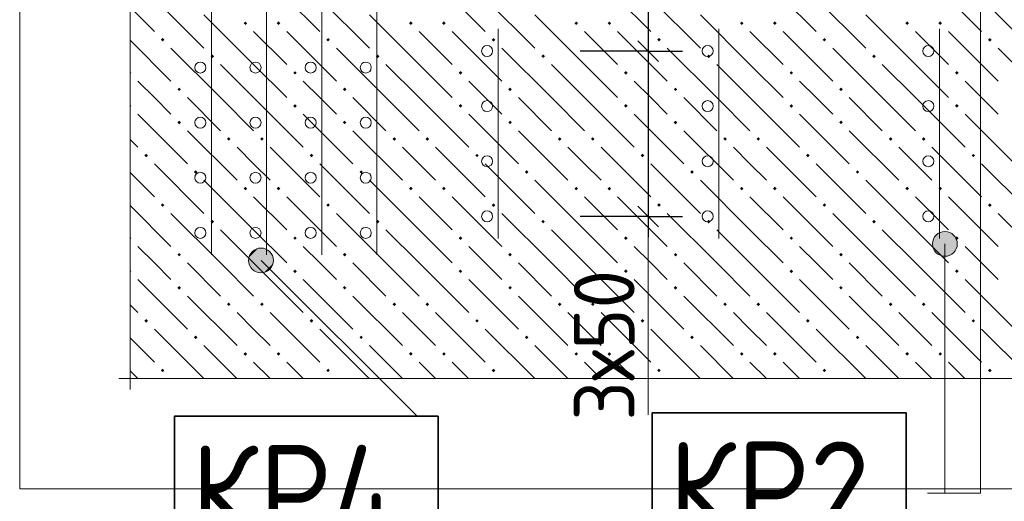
# Model space of a CAD drawing. Header units: millimetres. Extents: x 0 to 50400, y 0 to 35640.
# Tile 11 of 46: x 16774 to 21059, y 10718 to 12816. Entities that reach past the tile are written whole.
import ezdxf

# ---------------------------------------------------------------- set-up
doc = ezdxf.new("R2010")
doc.units = ezdxf.units.MM
for name, color, linetype, lineweight in [('Standard', 7, 'Continuous', 25), ('ЖБ Перекрытие верхний уровень', 7, 'Continuous', 35), ('Общий01', 7, 'Continuous', 13), ('Размерная линия_ общее', 7, 'Continuous', 13), ('Текст_ общее', 7, 'Continuous', 25)]:
    doc.layers.add(name, color=color, linetype=linetype, lineweight=lineweight)
doc.layers.add('Вспомогательная арматура', color=7, linetype='Continuous', lineweight=18, true_color=0x656565)
doc.layers.add('Поперечная арматура', color=7, linetype='Continuous', lineweight=18, true_color=0x5a2814)
doc.layers.add('Размерная выноска', color=7, linetype='Continuous')
doc.styles.add('ISOCPEUR', font='txt')

msp = doc.modelspace()

# ---------------------------------------------------------------- hatches: boundary and pattern name
at = {"layer": 'ЖБ Перекрытие верхний уровень', "linetype": 'Continuous', "lineweight": 18, "transparency": 33554687}
for points in [[(17747.9, 12800.3), (17755.7, 12808.1), (17763.5, 12800.3), (17755.7, 12792.5)], [(17891.9, 12800.3), (17899.7, 12808.1), (17907.5, 12800.3), (17899.7, 12792.5)], [(18467.9, 12800.3), (18475.7, 12808.1), (18483.5, 12800.3), (18475.7, 12792.5)], [(18611.9, 12800.3), (18619.7, 12808.1), (18627.5, 12800.3), (18619.7, 12792.5)], [(19187.9, 12800.3), (19195.7, 12808.1), (19203.5, 12800.3), (19195.7, 12792.5)], [(19331.9, 12800.3), (19339.7, 12808.1), (19347.5, 12800.3), (19339.7, 12792.5)], [(19907.9, 12800.3), (19915.7, 12808.1), (19923.5, 12800.3), (19915.7, 12792.5)], [(20051.9, 12800.3), (20059.7, 12808.1), (20067.5, 12800.3), (20059.7, 12792.5)], [(20627.9, 12800.3), (20635.7, 12808.1), (20643.5, 12800.3), (20635.7, 12792.5)], [(20771.9, 12800.3), (20779.7, 12808.1), (20787.5, 12800.3), (20779.7, 12792.5)], [(17387.9, 12728.3), (17395.7, 12736.1), (17403.5, 12728.3), (17395.7, 12720.5)], [(18107.9, 12728.3), (18115.7, 12736.1), (18123.5, 12728.3), (18115.7, 12720.5)], [(18827.9, 12728.3), (18835.7, 12736.1), (18843.5, 12728.3), (18835.7, 12720.5)], [(19547.9, 12728.3), (19555.7, 12736.1), (19563.5, 12728.3), (19555.7, 12720.5)], [(20267.9, 12728.3), (20275.7, 12736.1), (20283.5, 12728.3), (20275.7, 12720.5)], [(20987.9, 12728.3), (20995.7, 12736.1), (21003.5, 12728.3), (20995.7, 12720.5)], [(17603.9, 12656.3), (17611.7, 12664.1), (17619.5, 12656.3), (17611.7, 12648.5)], [(18323.9, 12656.3), (18331.7, 12664.1), (18339.5, 12656.3), (18331.7, 12648.5)], [(19043.9, 12656.3), (19051.7, 12664.1), (19059.5, 12656.3), (19051.7, 12648.5)], [(19763.9, 12656.3), (19771.7, 12664.1), (19779.5, 12656.3), (19771.7, 12648.5)], [(20483.9, 12656.3), (20491.7, 12664.1), (20499.5, 12656.3), (20491.7, 12648.5)], [(17253.7, 12590.2), (17259.5, 12584.3), (17253.7, 12578.4)], [(17963.9, 12584.3), (17971.7, 12592.1), (17979.5, 12584.3), (17971.7, 12576.5)], [(18683.9, 12584.3), (18691.7, 12592.1), (18699.5, 12584.3), (18691.7, 12576.5)], [(19403.9, 12584.3), (19411.7, 12592.1), (19419.5, 12584.3), (19411.7, 12576.5)], [(20123.9, 12584.3), (20131.7, 12592.1), (20139.5, 12584.3), (20131.7, 12576.5)], [(20843.9, 12584.3), (20851.7, 12592.1), (20859.5, 12584.3), (20851.7, 12576.5)], [(17459.9, 12512.3), (17467.7, 12520.1), (17475.5, 12512.3), (17467.7, 12504.5)], [(18179.9, 12512.3), (18187.7, 12520.1), (18195.5, 12512.3), (18187.7, 12504.5)], [(18899.9, 12512.3), (18907.7, 12520.1), (18915.5, 12512.3), (18907.7, 12504.5)], [(19619.9, 12512.3), (19627.7, 12520.1), (19635.5, 12512.3), (19627.7, 12504.5)], [(20339.9, 12512.3), (20347.7, 12520.1), (20355.5, 12512.3), (20347.7, 12504.5)], [(17253.7, 12446.2), (17259.5, 12440.3), (17253.7, 12434.4)], [(17963.9, 12440.3), (17971.7, 12448.1), (17979.5, 12440.3), (17971.7, 12432.5)], [(18683.9, 12440.3), (18691.7, 12448.1), (18699.5, 12440.3), (18691.7, 12432.5)], [(19403.9, 12440.3), (19411.7, 12448.1), (19419.5, 12440.3), (19411.7, 12432.5)], [(20123.9, 12440.3), (20131.7, 12448.1), (20139.5, 12440.3), (20131.7, 12432.5)], [(20843.9, 12440.3), (20851.7, 12448.1), (20859.5, 12440.3), (20851.7, 12432.5)], [(17459.9, 12368.3), (17467.7, 12376.1), (17475.5, 12368.3), (17467.7, 12360.5)], [(18179.9, 12368.3), (18187.7, 12376.1), (18195.5, 12368.3), (18187.7, 12360.5)], [(18899.9, 12368.3), (18907.7, 12376.1), (18915.5, 12368.3), (18907.7, 12360.5)], [(19619.9, 12368.3), (19627.7, 12376.1), (19635.5, 12368.3), (19627.7, 12360.5)], [(20339.9, 12368.3), (20347.7, 12376.1), (20355.5, 12368.3), (20347.7, 12360.5)], [(17675.9, 12296.3), (17683.7, 12304.1), (17691.5, 12296.3), (17683.7, 12288.5)], [(17819.9, 12296.3), (17827.7, 12304.1), (17835.5, 12296.3), (17827.7, 12288.5)], [(18395.9, 12296.3), (18403.7, 12304.1), (18411.5, 12296.3), (18403.7, 12288.5)], [(18539.9, 12296.3), (18547.7, 12304.1), (18555.5, 12296.3), (18547.7, 12288.5)], [(19115.9, 12296.3), (19123.7, 12304.1), (19131.5, 12296.3), (19123.7, 12288.5)], [(19259.9, 12296.3), (19267.7, 12304.1), (19275.5, 12296.3), (19267.7, 12288.5)], [(19835.9, 12296.3), (19843.7, 12304.1), (19851.5, 12296.3), (19843.7, 12288.5)], [(19979.9, 12296.3), (19987.7, 12304.1), (19995.5, 12296.3), (19987.7, 12288.5)], [(20555.9, 12296.3), (20563.7, 12304.1), (20571.5, 12296.3), (20563.7, 12288.5)], [(20699.9, 12296.3), (20707.7, 12304.1), (20715.5, 12296.3), (20707.7, 12288.5)], [(17315.9, 12224.3), (17323.7, 12232.1), (17331.5, 12224.3), (17323.7, 12216.5)], [(18035.9, 12224.3), (18043.7, 12232.1), (18051.5, 12224.3), (18043.7, 12216.5)], [(18755.9, 12224.3), (18763.7, 12232.1), (18771.5, 12224.3), (18763.7, 12216.5)], [(19475.9, 12224.3), (19483.7, 12232.1), (19491.5, 12224.3), (19483.7, 12216.5)], [(20195.9, 12224.3), (20203.7, 12232.1), (20211.5, 12224.3), (20203.7, 12216.5)], [(20915.9, 12224.3), (20923.7, 12232.1), (20931.5, 12224.3), (20923.7, 12216.5)], [(17531.9, 12152.3), (17539.7, 12160.1), (17547.5, 12152.3), (17539.7, 12144.5)], [(18251.9, 12152.3), (18259.7, 12160.1), (18267.5, 12152.3), (18259.7, 12144.5)], [(18971.9, 12152.3), (18979.7, 12160.1), (18987.5, 12152.3), (18979.7, 12144.5)], [(19691.9, 12152.3), (19699.7, 12160.1), (19707.5, 12152.3), (19699.7, 12144.5)], [(20411.9, 12152.3), (20419.7, 12160.1), (20427.5, 12152.3), (20419.7, 12144.5)], [(17747.9, 12080.3), (17755.7, 12088.1), (17763.5, 12080.3), (17755.7, 12072.5)], [(17891.9, 12080.3), (17899.7, 12088.1), (17907.5, 12080.3), (17899.7, 12072.5)], [(18467.9, 12080.3), (18475.7, 12088.1), (18483.5, 12080.3), (18475.7, 12072.5)], [(18611.9, 12080.3), (18619.7, 12088.1), (18627.5, 12080.3), (18619.7, 12072.5)], [(19187.9, 12080.3), (19195.7, 12088.1), (19203.5, 12080.3), (19195.7, 12072.5)], [(19331.9, 12080.3), (19339.7, 12088.1), (19347.5, 12080.3), (19339.7, 12072.5)], [(19907.9, 12080.3), (19915.7, 12088.1), (19923.5, 12080.3), (19915.7, 12072.5)], [(20051.9, 12080.3), (20059.7, 12088.1), (20067.5, 12080.3), (20059.7, 12072.5)], [(20627.9, 12080.3), (20635.7, 12088.1), (20643.5, 12080.3), (20635.7, 12072.5)], [(20771.9, 12080.3), (20779.7, 12088.1), (20787.5, 12080.3), (20779.7, 12072.5)], [(17387.9, 12008.3), (17395.7, 12016.1), (17403.5, 12008.3), (17395.7, 12000.5)], [(18107.9, 12008.3), (18115.7, 12016.1), (18123.5, 12008.3), (18115.7, 12000.5)], [(18827.9, 12008.3), (18835.7, 12016.1), (18843.5, 12008.3), (18835.7, 12000.5)], [(19547.9, 12008.3), (19555.7, 12016.1), (19563.5, 12008.3), (19555.7, 12000.5)], [(20267.9, 12008.3), (20275.7, 12016.1), (20283.5, 12008.3), (20275.7, 12000.5)], [(20987.9, 12008.3), (20995.7, 12016.1), (21003.5, 12008.3), (20995.7, 12000.5)], [(17603.9, 11936.3), (17611.7, 11944.1), (17619.5, 11936.3), (17611.7, 11928.5)], [(18323.9, 11936.3), (18331.7, 11944.1), (18339.5, 11936.3), (18331.7, 11928.5)], [(19043.9, 11936.3), (19051.7, 11944.1), (19059.5, 11936.3), (19051.7, 11928.5)], [(19763.9, 11936.3), (19771.7, 11944.1), (19779.5, 11936.3), (19771.7, 11928.5)], [(20483.9, 11936.3), (20491.7, 11944.1), (20499.5, 11936.3), (20491.7, 11928.5)], [(17253.7, 11870.2), (17259.5, 11864.3), (17253.7, 11858.4)], [(17963.9, 11864.3), (17971.7, 11872.1), (17979.5, 11864.3), (17971.7, 11856.5)], [(18683.9, 11864.3), (18691.7, 11872.1), (18699.5, 11864.3), (18691.7, 11856.5)], [(19403.9, 11864.3), (19411.7, 11872.1), (19419.5, 11864.3), (19411.7, 11856.5)], [(20123.9, 11864.3), (20131.7, 11872.1), (20139.5, 11864.3), (20131.7, 11856.5)], [(20843.9, 11864.3), (20851.7, 11872.1), (20859.5, 11864.3), (20851.7, 11856.5)], [(17459.9, 11792.3), (17467.7, 11800.1), (17475.5, 11792.3), (17467.7, 11784.5)], [(18179.9, 11792.3), (18187.7, 11800.1), (18195.5, 11792.3), (18187.7, 11784.5)], [(18899.9, 11792.3), (18907.7, 11800.1), (18915.5, 11792.3), (18907.7, 11784.5)], [(19619.9, 11792.3), (19627.7, 11800.1), (19635.5, 11792.3), (19627.7, 11784.5)], [(20339.9, 11792.3), (20347.7, 11800.1), (20355.5, 11792.3), (20347.7, 11784.5)], [(17253.7, 11726.2), (17259.5, 11720.3), (17253.7, 11714.4)], [(17963.9, 11720.3), (17971.7, 11728.1), (17979.5, 11720.3), (17971.7, 11712.5)], [(18683.9, 11720.3), (18691.7, 11728.1), (18699.5, 11720.3), (18691.7, 11712.5)], [(19403.9, 11720.3), (19411.7, 11728.1), (19419.5, 11720.3), (19411.7, 11712.5)], [(20123.9, 11720.3), (20131.7, 11728.1), (20139.5, 11720.3), (20131.7, 11712.5)], [(20843.9, 11720.3), (20851.7, 11728.1), (20859.5, 11720.3), (20851.7, 11712.5)], [(17459.9, 11648.3), (17467.7, 11656.1), (17475.5, 11648.3), (17467.7, 11640.5)], [(18179.9, 11648.3), (18187.7, 11656.1), (18195.5, 11648.3), (18187.7, 11640.5)], [(18899.9, 11648.3), (18907.7, 11656.1), (18915.5, 11648.3), (18907.7, 11640.5)], [(19619.9, 11648.3), (19627.7, 11656.1), (19635.5, 11648.3), (19627.7, 11640.5)], [(20339.9, 11648.3), (20347.7, 11656.1), (20355.5, 11648.3), (20347.7, 11640.5)], [(17675.9, 11576.3), (17683.7, 11584.1), (17691.5, 11576.3), (17683.7, 11568.5)], [(17819.9, 11576.3), (17827.7, 11584.1), (17835.5, 11576.3), (17827.7, 11568.5)], [(18395.9, 11576.3), (18403.7, 11584.1), (18411.5, 11576.3), (18403.7, 11568.5)], [(18539.9, 11576.3), (18547.7, 11584.1), (18555.5, 11576.3), (18547.7, 11568.5)], [(19115.9, 11576.3), (19123.7, 11584.1), (19131.5, 11576.3), (19123.7, 11568.5)], [(19259.9, 11576.3), (19267.7, 11584.1), (19275.5, 11576.3), (19267.7, 11568.5)], [(19835.9, 11576.3), (19843.7, 11584.1), (19851.5, 11576.3), (19843.7, 11568.5)], [(19979.9, 11576.3), (19987.7, 11584.1), (19995.5, 11576.3), (19987.7, 11568.5)], [(20555.9, 11576.3), (20563.7, 11584.1), (20571.5, 11576.3), (20563.7, 11568.5)], [(20699.9, 11576.3), (20707.7, 11584.1), (20715.5, 11576.3), (20707.7, 11568.5)], [(17315.9, 11504.3), (17323.7, 11512.1), (17331.5, 11504.3), (17323.7, 11496.5)], [(18035.9, 11504.3), (18043.7, 11512.1), (18051.5, 11504.3), (18043.7, 11496.5)], [(18755.9, 11504.3), (18763.7, 11512.1), (18771.5, 11504.3), (18763.7, 11496.5)], [(19475.9, 11504.3), (19483.7, 11512.1), (19491.5, 11504.3), (19483.7, 11496.5)], [(20195.9, 11504.3), (20203.7, 11512.1), (20211.5, 11504.3), (20203.7, 11496.5)], [(20915.9, 11504.3), (20923.7, 11512.1), (20931.5, 11504.3), (20923.7, 11496.5)], [(17531.9, 11432.3), (17539.7, 11440.1), (17547.5, 11432.3), (17539.7, 11424.5)], [(18251.9, 11432.3), (18259.7, 11440.1), (18267.5, 11432.3), (18259.7, 11424.5)], [(18971.9, 11432.3), (18979.7, 11440.1), (18987.5, 11432.3), (18979.7, 11424.5)], [(19691.9, 11432.3), (19699.7, 11440.1), (19707.5, 11432.3), (19699.7, 11424.5)], [(20411.9, 11432.3), (20419.7, 11440.1), (20427.5, 11432.3), (20419.7, 11424.5)], [(17747.9, 11360.3), (17755.7, 11368.1), (17763.5, 11360.3), (17755.7, 11352.5)], [(17891.9, 11360.3), (17899.7, 11368.1), (17907.5, 11360.3), (17899.7, 11352.5)], [(18467.9, 11360.3), (18475.7, 11368.1), (18483.5, 11360.3), (18475.7, 11352.5)], [(18611.9, 11360.3), (18619.7, 11368.1), (18627.5, 11360.3), (18619.7, 11352.5)], [(19187.9, 11360.3), (19195.7, 11368.1), (19203.5, 11360.3), (19195.7, 11352.5)], [(19331.9, 11360.3), (19339.7, 11368.1), (19347.5, 11360.3), (19339.7, 11352.5)], [(19907.9, 11360.3), (19915.7, 11368.1), (19923.5, 11360.3), (19915.7, 11352.5)], [(20051.9, 11360.3), (20059.7, 11368.1), (20067.5, 11360.3), (20059.7, 11352.5)], [(20627.9, 11360.3), (20635.7, 11368.1), (20643.5, 11360.3), (20635.7, 11352.5)], [(20771.9, 11360.3), (20779.7, 11368.1), (20787.5, 11360.3), (20779.7, 11352.5)], [(17387.9, 11288.3), (17395.7, 11296.1), (17403.5, 11288.3), (17395.7, 11280.5)], [(18107.9, 11288.3), (18115.7, 11296.1), (18123.5, 11288.3), (18115.7, 11280.5)], [(18827.9, 11288.3), (18835.7, 11296.1), (18843.5, 11288.3), (18835.7, 11280.5)], [(19547.9, 11288.3), (19555.7, 11296.1), (19563.5, 11288.3), (19555.7, 11280.5)], [(20267.9, 11288.3), (20275.7, 11296.1), (20283.5, 11288.3), (20275.7, 11280.5)], [(20987.9, 11288.3), (20995.7, 11296.1), (21003.5, 11288.3), (20995.7, 11280.5)]]:
    msp.add_hatch(color=7, dxfattribs=at).paths.add_polyline_path(points, flags=16)
at = {"layer": 'Общий01', "linetype": 'Continuous', "lineweight": 13, "transparency": 33554687}
for points in [[(20826.9, 11885.7), (20772.9, 11885.7), (20753.5, 11866.3)], [(20826.9, 11885.7), (20753.5, 11866.3), (20846.3, 11866.3)], [(20772.9, 11885.7), (20826.9, 11885.7), (20799.9, 11893.3)], [(20846.3, 11866.3), (20753.5, 11866.3), (20745.9, 11839.3)], [(20846.3, 11866.3), (20745.9, 11839.3), (20853.9, 11839.3)], [(20853.9, 11839.3), (20745.9, 11839.3), (20753.5, 11812.3)], [(20853.9, 11839.3), (20753.5, 11812.3), (20846.3, 11812.3)], [(17772, 11781), (17810.1, 11819.2), (17785.7, 11805.5)], [(17810.1, 11819.2), (17772, 11781), (17772, 11753.5)], [(17810.1, 11819.2), (17772, 11753.5), (17837.6, 11819.2)], [(17837.6, 11819.2), (17772, 11753.5), (17785.7, 11729.1)], [(17837.6, 11819.2), (17785.7, 11729.1), (17862.1, 11805.5)], [(17862.1, 11805.5), (17785.7, 11729.1), (17810.1, 11715.4)], [(17862.1, 11805.5), (17810.1, 11715.4), (17875.8, 11781)], [(20846.3, 11812.3), (20753.5, 11812.3), (20772.9, 11792.8)], [(20846.3, 11812.3), (20772.9, 11792.8), (20826.9, 11792.8)], [(20826.9, 11792.8), (20772.9, 11792.8), (20799.9, 11785.3)], [(17875.8, 11781), (17810.1, 11715.4), (17837.6, 11715.4)], [(17875.8, 11781), (17837.6, 11715.4), (17875.8, 11753.5)], [(17875.8, 11753.5), (17837.6, 11715.4), (17862.1, 11729.1)]]:
    msp.add_hatch(color=7, dxfattribs=at).paths.add_polyline_path(points)

# ---------------------------------------------------------------- linework, layer by layer
at = {"layer": 'Standard', "color": 7, "linetype": 'Continuous', "lineweight": -3, "transparency": 33554687}
for p, q in [((19508.1, 12967.3), (19508.1, 12679.3)), ((19508.1, 12679.3), (19508.1, 11959.3)), ((19508.1, 11959.3), (19508.1, 11869.3))]:
    msp.add_line(p, q, dxfattribs=at)
at = {"layer": 'Standard', "color": 7, "linetype": 'Continuous', "lineweight": 25, "transparency": 33554687}
for p, q in [((19463.1, 12724.3), (19553.1, 12634.3)), ((19463.1, 12004.3), (19553.1, 11914.3))]:
    msp.add_line(p, q, dxfattribs=at)
at = {"layer": 'Standard', "color": 251, "linetype": 'Continuous', "lineweight": -3, "true_color": 0x656565, "transparency": 33554687}
for p, q in [((19508.1, 12679.3), (19358.1, 12679.3)), ((19508.1, 12679.3), (19658.1, 12679.3)), ((19508.1, 11959.3), (19358.1, 11959.3)), ((19508.1, 11959.3), (19658.1, 11959.3))]:
    msp.add_line(p, q, dxfattribs=at)
at = {"layer": 'Standard', "color": 254, "linetype": 'Continuous', "lineweight": 18, "true_color": 0xc4c4ff, "transparency": 33554687}
msp.add_lwpolyline([(16773.7, 10772.8), (23804.2, 10772.8), (23804.2, 16113.9), (16773.7, 16113.9), (16773.7, 10772.8)], dxfattribs=at)
at = {"layer": 'Standard', "color": 251, "linetype": 'Continuous', "lineweight": -3, "true_color": 0x656565, "transparency": 33554687}
for points in [[(19508.1, 12679.3), (19488, 12679.3), (19488, 12679.3), (19212.2, 12679.3)], [(19508.1, 11959.3), (19488.5, 11959.3), (19488.5, 11959.3), (19212.2, 11959.3)]]:
    msp.add_lwpolyline(points, dxfattribs=at)
at = {"layer": 'Вспомогательная арматура', "color": 251, "linetype": 'Continuous', "lineweight": 18, "true_color": 0x656565, "transparency": 33554687}
for p, q in [((17607.9, 15343.3), (17607.9, 11791.3)), ((17607.9, 15343.3), (17607.9, 11791.3)), ((17847.9, 15343.3), (17847.9, 11791.3)), ((17847.9, 15343.3), (17847.9, 11791.3)), ((18087.9, 15343.3), (18087.9, 11791.3)), ((18087.9, 15343.3), (18087.9, 11791.3)), ((18327.9, 15343.3), (18327.9, 11791.3)), ((18327.9, 15343.3), (18327.9, 11791.3)), ((18855.9, 12775.3), (18855.9, 11863.3)), ((18855.9, 12775.3), (18855.9, 11863.3)), ((19815.9, 12775.3), (19815.9, 11863.3)), ((19815.9, 12775.3), (19815.9, 11863.3)), ((20775.9, 12775.3), (20775.9, 11863.3)), ((20775.9, 12775.3), (20775.9, 11863.3))]:
    msp.add_line(p, q, dxfattribs=at)
at = {"layer": 'ЖБ Перекрытие верхний уровень', "color": 9, "linetype": 'Continuous', "lineweight": 18, "true_color": 0xc7c7c7, "transparency": 33554687}
for p, q in [((17863.7, 12980.3), (18079.7, 12764.3)), ((18583.7, 12980.3), (18799.7, 12764.3)), ((19303.7, 12980.3), (19519.7, 12764.3)), ((20023.7, 12980.3), (20239.7, 12764.3)), ((20743.7, 12980.3), (20959.7, 12764.3)), ((17359.7, 12908.3), (17575.7, 12692.3)), ((18079.7, 12908.3), (18295.7, 12692.3)), ((18799.7, 12908.3), (19015.7, 12692.3)), ((19519.7, 12908.3), (19735.7, 12692.3)), ((20239.7, 12908.3), (20455.7, 12692.3)), ((20959.7, 12908.3), (21175.7, 12692.3)), ((17253.7, 12870.4), (17359.7, 12764.3)), ((17791.7, 12620.3), (17575.7, 12836.3)), ((18511.7, 12620.3), (18295.7, 12836.3)), ((19231.7, 12620.3), (19015.7, 12836.3)), ((19951.7, 12620.3), (19735.7, 12836.3)), ((20671.7, 12620.3), (20455.7, 12836.3)), ((17253.7, 12726.4), (17431.7, 12548.3)), ((17791.7, 12764.3), (17935.7, 12620.3)), ((17935.7, 12764.3), (18151.7, 12548.3)), ((18511.7, 12764.3), (18655.7, 12620.3)), ((18655.7, 12764.3), (18871.7, 12548.3)), ((19231.7, 12764.3), (19375.7, 12620.3)), ((19375.7, 12764.3), (19591.7, 12548.3)), ((19951.7, 12764.3), (20095.7, 12620.3)), ((20095.7, 12764.3), (20311.7, 12548.3)), ((20671.7, 12764.3), (20815.7, 12620.3)), ((20815.7, 12764.3), (21031.7, 12548.3)), ((17647.7, 12476.3), (17431.7, 12692.3)), ((18367.7, 12476.3), (18151.7, 12692.3)), ((19087.7, 12476.3), (18871.7, 12692.3)), ((19807.7, 12476.3), (19591.7, 12692.3)), ((20527.7, 12476.3), (20311.7, 12692.3)), ((21247.7, 12476.3), (21031.7, 12692.3)), ((17647.7, 12620.3), (17791.7, 12476.3)), ((17791.7, 12620.3), (17935.7, 12476.3)), ((18367.7, 12620.3), (18511.7, 12476.3)), ((18511.7, 12620.3), (18655.7, 12476.3)), ((19087.7, 12620.3), (19231.7, 12476.3)), ((19231.7, 12620.3), (19375.7, 12476.3)), ((19807.7, 12620.3), (19951.7, 12476.3)), ((19951.7, 12620.3), (20095.7, 12476.3)), ((20527.7, 12620.3), (20671.7, 12476.3)), ((20671.7, 12620.3), (20815.7, 12476.3)), ((17359.7, 12476.3), (17287.7, 12548.3)), ((18079.7, 12476.3), (18007.7, 12548.3)), ((18799.7, 12476.3), (18727.7, 12548.3)), ((19519.7, 12476.3), (19447.7, 12548.3)), ((20239.7, 12476.3), (20167.7, 12548.3)), ((20959.7, 12476.3), (20887.7, 12548.3)), ((17431.7, 12404.3), (17359.7, 12476.3)), ((17503.7, 12476.3), (17647.7, 12332.3)), ((17647.7, 12476.3), (17791.7, 12332.3)), ((17791.7, 12476.3), (18007.7, 12260.3)), ((18151.7, 12404.3), (18079.7, 12476.3)), ((18223.7, 12476.3), (18367.7, 12332.3)), ((18367.7, 12476.3), (18511.7, 12332.3)), ((18511.7, 12476.3), (18727.7, 12260.3)), ((18871.7, 12404.3), (18799.7, 12476.3)), ((18943.7, 12476.3), (19087.7, 12332.3)), ((19087.7, 12476.3), (19231.7, 12332.3)), ((19231.7, 12476.3), (19447.7, 12260.3)), ((19591.7, 12404.3), (19519.7, 12476.3)), ((19663.7, 12476.3), (19807.7, 12332.3)), ((19807.7, 12476.3), (19951.7, 12332.3)), ((19951.7, 12476.3), (20167.7, 12260.3)), ((20311.7, 12404.3), (20239.7, 12476.3)), ((20383.7, 12476.3), (20527.7, 12332.3)), ((20527.7, 12476.3), (20671.7, 12332.3)), ((20671.7, 12476.3), (20887.7, 12260.3)), ((21031.7, 12404.3), (20959.7, 12476.3)), ((17287.7, 12404.3), (17503.7, 12188.3)), ((18007.7, 12404.3), (18223.7, 12188.3)), ((18727.7, 12404.3), (18943.7, 12188.3)), ((19447.7, 12404.3), (19663.7, 12188.3)), ((20167.7, 12404.3), (20383.7, 12188.3)), ((20887.7, 12404.3), (21103.7, 12188.3)), ((17503.7, 12332.3), (17719.7, 12116.3)), ((18223.7, 12332.3), (18439.7, 12116.3)), ((18943.7, 12332.3), (19159.7, 12116.3)), ((19663.7, 12332.3), (19879.7, 12116.3)), ((20383.7, 12332.3), (20599.7, 12116.3)), ((17253.7, 12294.3), (17287.7, 12260.3)), ((17791.7, 12188.3), (17719.7, 12260.3)), ((17863.7, 12260.3), (18079.7, 12044.3)), ((18511.7, 12188.3), (18439.7, 12260.3)), ((18583.7, 12260.3), (18799.7, 12044.3)), ((19231.7, 12188.3), (19159.7, 12260.3)), ((19303.7, 12260.3), (19519.7, 12044.3)), ((19951.7, 12188.3), (19879.7, 12260.3)), ((20023.7, 12260.3), (20239.7, 12044.3)), ((20671.7, 12188.3), (20599.7, 12260.3)), ((20743.7, 12260.3), (20959.7, 12044.3)), ((17359.7, 12188.3), (17575.7, 11972.3)), ((17863.7, 12116.3), (17791.7, 12188.3)), ((18079.7, 12188.3), (18295.7, 11972.3)), ((18583.7, 12116.3), (18511.7, 12188.3)), ((18799.7, 12188.3), (19015.7, 11972.3)), ((19303.7, 12116.3), (19231.7, 12188.3)), ((19519.7, 12188.3), (19735.7, 11972.3)), ((20023.7, 12116.3), (19951.7, 12188.3)), ((20239.7, 12188.3), (20455.7, 11972.3)), ((20743.7, 12116.3), (20671.7, 12188.3)), ((20959.7, 12188.3), (21175.7, 11972.3)), ((17253.7, 12150.4), (17359.7, 12044.3)), ((17791.7, 11900.3), (17575.7, 12116.3)), ((18511.7, 11900.3), (18295.7, 12116.3)), ((19231.7, 11900.3), (19015.7, 12116.3)), ((19951.7, 11900.3), (19735.7, 12116.3)), ((20671.7, 11900.3), (20455.7, 12116.3)), ((17791.7, 12044.3), (17935.7, 11900.3)), ((17935.7, 12044.3), (18151.7, 11828.3)), ((18511.7, 12044.3), (18655.7, 11900.3)), ((18655.7, 12044.3), (18871.7, 11828.3)), ((19231.7, 12044.3), (19375.7, 11900.3)), ((19375.7, 12044.3), (19591.7, 11828.3)), ((19951.7, 12044.3), (20095.7, 11900.3)), ((20095.7, 12044.3), (20311.7, 11828.3)), ((20671.7, 12044.3), (20815.7, 11900.3)), ((20815.7, 12044.3), (21031.7, 11828.3)), ((17253.7, 12006.4), (17431.7, 11828.3)), ((17647.7, 11756.3), (17431.7, 11972.3)), ((18367.7, 11756.3), (18151.7, 11972.3)), ((19087.7, 11756.3), (18871.7, 11972.3)), ((19807.7, 11756.3), (19591.7, 11972.3)), ((20527.7, 11756.3), (20311.7, 11972.3)), ((21247.7, 11756.3), (21031.7, 11972.3)), ((17647.7, 11900.3), (17791.7, 11756.3)), ((17791.7, 11900.3), (17935.7, 11756.3)), ((18367.7, 11900.3), (18511.7, 11756.3)), ((18511.7, 11900.3), (18655.7, 11756.3)), ((19087.7, 11900.3), (19231.7, 11756.3)), ((19231.7, 11900.3), (19375.7, 11756.3)), ((19807.7, 11900.3), (19951.7, 11756.3)), ((19951.7, 11900.3), (20095.7, 11756.3)), ((20527.7, 11900.3), (20671.7, 11756.3)), ((20671.7, 11900.3), (20815.7, 11756.3)), ((17359.7, 11756.3), (17287.7, 11828.3)), ((18079.7, 11756.3), (18007.7, 11828.3)), ((18799.7, 11756.3), (18727.7, 11828.3)), ((19519.7, 11756.3), (19447.7, 11828.3)), ((20239.7, 11756.3), (20167.7, 11828.3)), ((20959.7, 11756.3), (20887.7, 11828.3)), ((17431.7, 11684.3), (17359.7, 11756.3)), ((17503.7, 11756.3), (17647.7, 11612.3)), ((17647.7, 11756.3), (17791.7, 11612.3)), ((17791.7, 11756.3), (18007.7, 11540.3)), ((18151.7, 11684.3), (18079.7, 11756.3)), ((18223.7, 11756.3), (18367.7, 11612.3)), ((18367.7, 11756.3), (18511.7, 11612.3)), ((18511.7, 11756.3), (18727.7, 11540.3)), ((18871.7, 11684.3), (18799.7, 11756.3)), ((18943.7, 11756.3), (19087.7, 11612.3)), ((19087.7, 11756.3), (19231.7, 11612.3)), ((19231.7, 11756.3), (19447.7, 11540.3)), ((19591.7, 11684.3), (19519.7, 11756.3)), ((19663.7, 11756.3), (19807.7, 11612.3)), ((19807.7, 11756.3), (19951.7, 11612.3)), ((19951.7, 11756.3), (20167.7, 11540.3)), ((20311.7, 11684.3), (20239.7, 11756.3)), ((20383.7, 11756.3), (20527.7, 11612.3)), ((20527.7, 11756.3), (20671.7, 11612.3)), ((20671.7, 11756.3), (20887.7, 11540.3)), ((21031.7, 11684.3), (20959.7, 11756.3)), ((17287.7, 11684.3), (17503.7, 11468.3)), ((18007.7, 11684.3), (18223.7, 11468.3)), ((18727.7, 11684.3), (18943.7, 11468.3)), ((19447.7, 11684.3), (19663.7, 11468.3)), ((20167.7, 11684.3), (20383.7, 11468.3)), ((20887.7, 11684.3), (21103.7, 11468.3)), ((17503.7, 11612.3), (17719.7, 11396.3)), ((18223.7, 11612.3), (18439.7, 11396.3)), ((18943.7, 11612.3), (19159.7, 11396.3)), ((19663.7, 11612.3), (19879.7, 11396.3)), ((20383.7, 11612.3), (20599.7, 11396.3)), ((17253.7, 11574.3), (17287.7, 11540.3)), ((17791.7, 11468.3), (17719.7, 11540.3)), ((17863.7, 11540.3), (18079.7, 11324.3)), ((18511.7, 11468.3), (18439.7, 11540.3)), ((18583.7, 11540.3), (18799.7, 11324.3)), ((19231.7, 11468.3), (19159.7, 11540.3)), ((19303.7, 11540.3), (19519.7, 11324.3)), ((19951.7, 11468.3), (19879.7, 11540.3)), ((20023.7, 11540.3), (20239.7, 11324.3)), ((20671.7, 11468.3), (20599.7, 11540.3)), ((20743.7, 11540.3), (20959.7, 11324.3)), ((17359.7, 11468.3), (17575.2, 11252.8)), ((17863.7, 11396.3), (17791.7, 11468.3)), ((18079.7, 11468.3), (18295.2, 11252.8)), ((18583.7, 11396.3), (18511.7, 11468.3)), ((18799.7, 11468.3), (19015.2, 11252.8)), ((19303.7, 11396.3), (19231.7, 11468.3)), ((19519.7, 11468.3), (19735.2, 11252.8)), ((20023.7, 11396.3), (19951.7, 11468.3)), ((20239.7, 11468.3), (20455.2, 11252.8)), ((20743.7, 11396.3), (20671.7, 11468.3)), ((20959.7, 11468.3), (21175.2, 11252.8)), ((17253.7, 11430.4), (17359.7, 11324.3)), ((17719.2, 11252.8), (17575.7, 11396.3)), ((18439.2, 11252.8), (18295.7, 11396.3)), ((19159.2, 11252.8), (19015.7, 11396.3)), ((19879.2, 11252.8), (19735.7, 11396.3)), ((20599.2, 11252.8), (20455.7, 11396.3)), ((17791.7, 11324.3), (17863.2, 11252.8)), ((17935.7, 11324.3), (18007.2, 11252.8)), ((18511.7, 11324.3), (18583.2, 11252.8)), ((18655.7, 11324.3), (18727.2, 11252.8)), ((19231.7, 11324.3), (19303.2, 11252.8)), ((19375.7, 11324.3), (19447.2, 11252.8)), ((19951.7, 11324.3), (20023.2, 11252.8)), ((20095.7, 11324.3), (20167.2, 11252.8)), ((20671.7, 11324.3), (20743.2, 11252.8)), ((20815.7, 11324.3), (20887.2, 11252.8)), ((17253.7, 11286.4), (17287.2, 11252.8))]:
    msp.add_line(p, q, dxfattribs=at)
at = {"layer": 'Общий01', "color": 7, "linetype": 'Continuous', "lineweight": 13, "transparency": 33554687}
for p, q in [((20799.9, 11893.3), (20799.9, 11893.3)), ((20745.9, 11839.3), (20745.9, 11839.3)), ((20853.9, 11839.3), (20853.9, 11839.3)), ((17785.7, 11805.5), (17785.7, 11805.5)), ((17862.1, 11805.5), (17862.1, 11805.5)), ((20799.9, 11785.3), (20799.9, 11785.3)), ((17823.9, 11767.3), (18502.7, 11088.5)), ((17785.7, 11729.1), (17785.7, 11729.1)), ((17862.1, 11729.1), (17862.1, 11729.1))]:
    msp.add_line(p, q, dxfattribs=at)
for points in [[(20751.9, 14455.3), (20955.5, 14251.6), (20955.5, 10753.5), (20799.9, 10753.5)], [(20799.9, 11839.3), (20799.9, 10753.5), (20724, 10753.5)]]:
    msp.add_lwpolyline(points, dxfattribs=at)
for centre in [(20799.9, 11839.3), (17823.9, 11767.3)]:
    msp.add_circle(centre, 54, dxfattribs=at)
at = {"layer": 'Поперечная арматура', "color": 19, "linetype": 'Continuous', "lineweight": 18, "true_color": 0x5a2814, "transparency": 33554687}
for centre in [(18807.9, 12679.3), (19767.9, 12679.3), (20727.9, 12679.3), (17559.9, 12607.3), (17799.9, 12607.3), (18039.9, 12607.3), (18279.9, 12607.3), (18807.9, 12439.3), (19767.9, 12439.3), (20727.9, 12439.3), (17559.9, 12367.3), (17799.9, 12367.3), (18039.9, 12367.3), (18279.9, 12367.3), (18807.9, 12199.3), (19767.9, 12199.3), (20727.9, 12199.3), (17559.9, 12127.3), (17799.9, 12127.3), (18039.9, 12127.3), (18279.9, 12127.3), (18807.9, 11959.3), (19767.9, 11959.3), (20727.9, 11959.3), (17559.9, 11887.3), (17799.9, 11887.3), (18039.9, 11887.3), (18279.9, 11887.3)]:
    msp.add_circle(centre, 24, dxfattribs=at)
at = {"layer": 'Размерная выноска', "color": 7, "linetype": 'Continuous', "lineweight": 13, "transparency": 33554687}
for p, q in [((17253.7, 15681.9), (17253.7, 11204.8)), ((23372.2, 11252.8), (17205.7, 11252.8))]:
    msp.add_line(p, q, dxfattribs=at)
at = {"layer": 'Размерная линия_ общее', "color": 7, "linetype": 'Continuous', "lineweight": 13, "transparency": 33554687}
msp.add_line((19508.1, 11095.3), (19508.1, 11959.3), dxfattribs=at)
at = {"layer": 'Текст_ общее', "color": 7, "linetype": 'Continuous', "lineweight": 35, "transparency": 33554687}
for points in [[(19526, 10403.5), (20632, 10403.5), (20632, 11103.5), (19526, 11103.5), (19526, 10403.5)], [(17446.7, 10388.5), (18594.7, 10388.5), (18594.7, 11088.5), (17446.7, 11088.5), (17446.7, 10388.5)]]:
    msp.add_lwpolyline(points, dxfattribs=at)

# ---------------------------------------------------------------- texts
at = {"layer": 'Standard', "color": 7, "linetype": 'Continuous', "lineweight": 25, "transparency": 33554687, "insert": (19449.5, 11069.7), "char_height": 264, "width": 861.704, "attachment_point": 7, "rotation": 90, "style": 'ISOCPEUR'}
msp.add_mtext('\\W0.93;3х50', dxfattribs=at)
at = {"layer": 'Текст_ общее', "color": 7, "linetype": 'Continuous', "lineweight": 35, "transparency": 33554687, "char_height": 420, "attachment_point": 7, "style": 'ISOCPEUR'}
for s, insert, width in [('\\W0.92;КР4', (17516.7, 10542.5), 1201.282), ('\\W0.92;КР2', (19596, 10557.5), 1158.53)]:
    msp.add_mtext(s, dxfattribs=dict(at, insert=insert, width=width))

doc.saveas('drawing.dxf')
